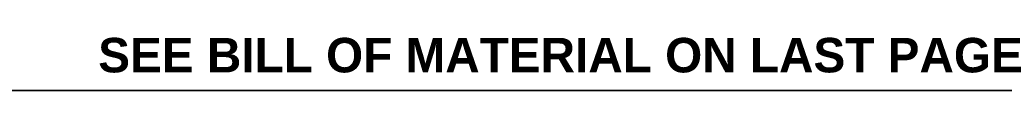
# Model space of a CAD drawing. Header units: inches. Extents: x 2 to 103, y 2 to 66.
# Tile 8 of 21: x 58.21 to 79.24, y 1.56 to 2.69. Entities that reach past the tile are written whole.
import ezdxf

# ---------------------------------------------------------------- set-up
doc = ezdxf.new("R2010")
doc.units = ezdxf.units.IN
doc.header["$LTSCALE"] = 6.141898
doc.header["$MEASUREMENT"] = 0
doc.layers.get('0').update_dxf_attribs({"lineweight": 25})
doc.layers.add('Sketch Geometry(ANSI)', color=7, linetype='Continuous', lineweight=25)
doc.layers.add('Symbols(ANSI)', color=7, linetype='Continuous', lineweight=25)
doc.styles.add('Current-ANSI', font='arial.ttf')
doc.styles.add('Dimension-ANSI', font='arialbd.ttf')

# ---------------------------------------------------------------- blocks, each defined once
blk = doc.blocks.new('Borders 1_EXM - B (Inch)')
at = {"layer": 'Sketch Geometry(ANSI)', "linetype": 'Continuous', "lineweight": 35}
blk.add_line((0.5625, 0.2545), (16.4375, 0.2545), dxfattribs=at)
at = {"layer": 'Symbols(ANSI)', "color": 7, "style": 'Current-ANSI'}
blk.add_attdef('FILENAME_AND_PATH_001', (6.2084, 10.718), '', height=0.09, dxfattribs=at)

msp = doc.modelspace()

# ---------------------------------------------------------------- block references
at = {"xscale": 6.141897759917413, "yscale": 6.141897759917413, "zscale": 6.141897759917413}
msp.add_blockref('Borders 1_EXM - B (Inch)', (0, 0), dxfattribs=at)

# ---------------------------------------------------------------- texts
at = {"layer": 'Symbols(ANSI)', "color": 7, "insert": (69.86335, 2.31311), "char_height": 0.7370277, "width": 19.9682845, "attachment_point": 5, "style": 'Dimension-ANSI'}
msp.add_mtext('\\fArial|b1|i0;SEE BILL OF MATERIAL ON LAST PAGE', dxfattribs=at)

doc.saveas('drawing.dxf')
